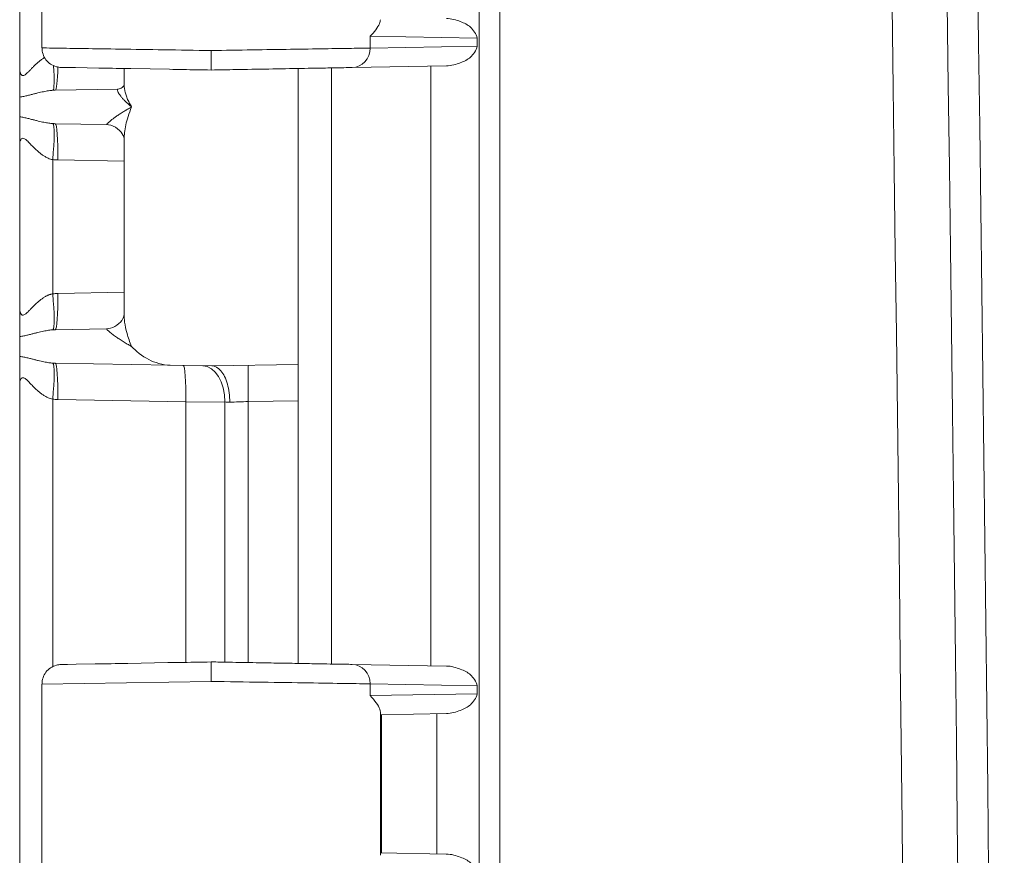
# Model space of a CAD drawing. Header units: inches. Extents: x 0 to 153, y 3 to 96.
# Tile 41 of 132: x 30.97 to 32.73, y 57.7 to 59.2. Entities that reach past the tile are written whole.
import ezdxf

# ---------------------------------------------------------------- set-up
doc = ezdxf.new("R2010")
doc.units = ezdxf.units.IN
doc.header["$LTSCALE"] = 4.5
doc.header["$MEASUREMENT"] = 0
doc.layers.add('Visible (ANSI)', color=7, linetype='Continuous', lineweight=18)
doc.layers.add('Visible Narrow (ANSI)', color=7, linetype='Continuous', lineweight=5)

msp = doc.modelspace()

# ---------------------------------------------------------------- linework, layer by layer
at = {"layer": 'Visible (ANSI)'}
for p, q in [((31.7914, 62.758), (31.7914, 41.8928)), ((30.9664, 60.0418), (30.9664, 59.109)), ((31.0064, 59.5044), (31.0064, 59.1463)), ((31.0443, 59.1113), (31.0408, 59.1113)), ((31.0443, 59.1113), (31.0667, 59.1109)), ((31.0667, 59.1109), (31.0627, 59.111)), ((31.1084, 59.1102), (31.0667, 59.1109)), ((31.1539, 59.0798), (31.1539, 59.1094)), ((31.2352, 59.1079), (31.1661, 59.1092)), ((31.4664, 59.0973), (31.4664, 59.1094)), ((31.5264, 59.1104), (31.5264, 58.0404)), ((31.5634, 59.1111), (31.7324, 59.114)), ((31.4664, 59.0973), (31.4664, 59.0727)), ((31.0303, 59.0705), (31.1431, 59.0725)), ((31.1539, 59.0798), (31.1539, 59.0798)), ((31.4664, 59.0727), (31.4664, 58.5781)), ((30.9664, 59.0226), (30.9664, 59.0582)), ((31.1223, 59.0087), (31.0303, 59.0103)), ((31.1539, 58.6683), (31.1539, 58.9825)), ((30.9664, 58.9718), (30.9664, 58.679)), ((31.0303, 58.6405), (31.1223, 58.6421)), ((30.9664, 58.5926), (30.9664, 58.6282)), ((31.2368, 58.5767), (31.0303, 58.5803)), ((31.2368, 58.5767), (31.3114, 58.5754)), ((31.3114, 58.5754), (31.4664, 58.5781)), ((31.4664, 58.5781), (31.4664, 58.5131)), ((31.3114, 58.5754), (31.3114, 58.5754)), ((30.9664, 58.5418), (30.9664, 57.609)), ((31.4664, 58.5131), (31.4664, 58.0414)), ((31.0677, 58.0399), (31.0408, 58.0394)), ((31.0408, 58.0394), (31.0524, 58.0396)), ((31.0677, 58.0399), (31.1022, 58.0405)), ((31.1608, 58.0415), (31.2321, 58.0428)), ((31.5634, 58.0397), (31.7324, 58.0368)), ((31.0064, 58.0044), (31.0064, 58.0044)), ((31.0064, 58.0044), (31.0064, 57.6463)), ((31.6143, 57.9494), (31.7324, 57.9515)), ((31.6143, 57.7013), (31.7323, 57.6993))]:
    msp.add_line(p, q, dxfattribs=at)
msp.add_arc((-473.7436, 52.3254), 506.4775, 358.925196, 1.074804, dxfattribs=at)
for centre, major_axis, ratio, start_param, end_param in [((31.1426, 59.0974), (0.0004, -0.025), 0.924559, 0.000003, 0.000047), ((31.1211, 58.7071), (0.0011, -0.065), 0.854416, 0.000137, 0.000324), ((31.6143, 57.9845), (0, 0.035), 0.020741, 2.638132, 3.141962), ((31.6143, 57.6663), (0, 0.035), 0.020741, 6.282816, 6.786646)]:
    msp.add_ellipse(centre, major_axis=major_axis, ratio=ratio, start_param=start_param, end_param=end_param, dxfattribs=at)
for points, knots in [([(31.5956, 59.1672), (31.6035, 59.1749), (31.6094, 59.1832), (31.6133, 59.1926), (31.6139, 59.1951), (31.6139, 59.197)], [-1.1190814, -1.1190814, -1.1190814, -1.1190814, -0.93536, -0.93536, -0.859354, -0.859354, -0.859354, -0.859354]), ([(31.7878, 59.1639), (31.7856, 59.1719), (31.7765, 59.1854), (31.7585, 59.1937), (31.7416, 59.1991), (31.7324, 59.1993)], [0.0002488, 0.0002488, 0.0002488, 0.0002488, 0.3333333, 0.6666667, 1, 1, 1, 1]), ([(31.0408, 59.1113), (31.0394, 59.1114), (31.0379, 59.1115), (31.0351, 59.1119), (31.0336, 59.1122), (31.0286, 59.1136), (31.0251, 59.1152), (31.0188, 59.1194), (31.0159, 59.1221), (31.0113, 59.1281), (31.0095, 59.1316), (31.0071, 59.1387), (31.0065, 59.1426), (31.0065, 59.1463)], [0, 0, 0, 0, 0.0111228, 0.0111228, 0.0220731, 0.0220731, 0.0509694, 0.0509694, 0.0798667, 0.0798667, 0.1087684, 0.1087684, 0.1375627, 0.1375627, 0.1375627, 0.1375627]), ([(31.3102, 59.1066), (31.3102, 59.1066), (31.3102, 59.1083), (31.3102, 59.1113), (31.3102, 59.1129), (31.3102, 59.1148), (31.3101, 59.1169), (31.3101, 59.119), (31.3101, 59.1215), (31.3101, 59.1241), (31.3101, 59.1294), (31.3102, 59.1355), (31.3102, 59.1416)], [0, 0, 0, 0, 0.333333, 0.333333, 0.333333, 0.49993, 0.49993, 0.49993, 0.666667, 0.666667, 0.666667, 1, 1, 1, 1]), ([(31.7324, 59.114), (31.7416, 59.1142), (31.7585, 59.1196), (31.7765, 59.1279), (31.7856, 59.1413), (31.7878, 59.1494)], [0, 0, 0, 0, 0.3333333, 0.6666667, 0.9997512, 0.9997512, 0.9997512, 0.9997512]), ([(30.9664, 59.0582), (30.9664, 59.0633), (30.9664, 59.0702), (30.9664, 59.0787), (30.9664, 59.0873), (30.9664, 59.0975), (30.9664, 59.109)], [0, 0, 0, 0, 0.5, 0.5, 0.5, 1, 1, 1, 1]), ([(31.1084, 59.1102), (31.1107, 59.1101), (31.113, 59.1101), (31.1153, 59.11), (31.1305, 59.1098), (31.1475, 59.1095), (31.1661, 59.1092)], [0.72727273, 0.72727273, 0.72727273, 0.72727273, 0.73946703, 0.73946703, 0.73946703, 0.81818182, 0.81818182, 0.81818182, 0.81818182]), ([(31.2352, 59.1079), (31.2432, 59.1078), (31.2513, 59.1077), (31.2595, 59.1075), (31.276, 59.1072), (31.2929, 59.1069), (31.3102, 59.1066)], [0.90909091, 0.90909091, 0.90909091, 0.90909091, 0.93931643, 0.93931643, 0.93931643, 1, 1, 1, 1]), ([(31.5634, 59.1111), (31.5602, 59.111), (31.5566, 59.1109), (31.5526, 59.1109), (31.5469, 59.1108), (31.5405, 59.1107), (31.5334, 59.1105), (31.5246, 59.1104), (31.5146, 59.1102), (31.5036, 59.11), (31.4994, 59.1099), (31.4949, 59.1099), (31.4904, 59.1098), (31.4741, 59.1095), (31.456, 59.1092), (31.4367, 59.1088), (31.4362, 59.1088), (31.4358, 59.1088), (31.4354, 59.1088), (31.4164, 59.1085), (31.3962, 59.1081), (31.3754, 59.1078), (31.3686, 59.1077), (31.3616, 59.1075), (31.3546, 59.1074), (31.3401, 59.1072), (31.3253, 59.1069), (31.3102, 59.1066)], [0, 0, 0, 0, 0.08304, 0.08304, 0.08304, 0.2, 0.2, 0.2, 0.343946, 0.343946, 0.343946, 0.4, 0.4, 0.4, 0.6, 0.6, 0.6, 0.604385, 0.604385, 0.604385, 0.8, 0.8, 0.8, 0.865034, 0.865034, 0.865034, 1, 1, 1, 1]), ([(31.1431, 59.0725), (31.1451, 59.0725), (31.1482, 59.0735), (31.1524, 59.0768), (31.1535, 59.0788), (31.1539, 59.08), (31.1539, 59.0801), (31.1539, 59.0802)], [0, 0, 0, 0, 0.0630864, 0.0630864, 0.1244611, 0.1244611, 0.1391882, 0.1391882, 0.1391882, 0.1391882]), ([(30.9664, 58.9718), (30.9664, 58.9724), (30.9664, 58.973), (30.9664, 58.9735), (30.9664, 58.9775), (30.9664, 58.9814), (30.9664, 58.9852), (30.9664, 58.9893), (30.9664, 58.9933), (30.9664, 58.9973), (30.9664, 58.9981), (30.9664, 58.999), (30.9665, 58.9998), (30.9665, 59.0036), (30.9665, 59.0073), (30.9665, 59.0107), (30.9665, 59.0152), (30.9665, 59.0192), (30.9664, 59.0226)], [0, 0, 0, 0, 0.029877, 0.029877, 0.029877, 0.2317057, 0.2317057, 0.2317057, 0.4515051, 0.4515051, 0.4515051, 0.5, 0.5, 0.5, 0.7152516, 0.7152516, 0.7152516, 1, 1, 1, 1]), ([(31.1539, 58.9825), (31.1539, 58.9825), (31.154, 58.985), (31.1504, 58.9928), (31.147, 58.9975), (31.1375, 59.005), (31.1312, 59.0077), (31.1245, 59.0086), (31.1234, 59.0087), (31.1223, 59.0087)], [0.003505, 0.003505, 0.003505, 0.003505, 0.1091715, 0.1091715, 0.2009048, 0.2009048, 0.294974, 0.294974, 0.3160926, 0.3160926, 0.3160926, 0.3160926]), ([(30.9664, 58.6282), (30.9664, 58.6333), (30.9664, 58.6402), (30.9664, 58.6487), (30.9664, 58.6573), (30.9664, 58.6675), (30.9664, 58.679)], [0, 0, 0, 0, 0.5, 0.5, 0.5, 1, 1, 1, 1]), ([(31.1223, 58.6421), (31.1266, 58.6422), (31.1324, 58.6435), (31.1425, 58.6491), (31.1468, 58.6533), (31.1525, 58.6616), (31.1536, 58.6655), (31.1539, 58.6679), (31.1539, 58.6683), (31.1539, 58.6683)], [0, 0, 0, 0, 0.0851249, 0.0851249, 0.172711, 0.172711, 0.270404, 0.270404, 0.3126383, 0.3126383, 0.3126383, 0.3126383]), ([(31.1674, 58.6104), (31.1744, 58.6025), (31.1859, 58.5931), (31.2087, 58.5816), (31.223, 58.5769), (31.2368, 58.5767)], [0.0000001, 0.0000001, 0.0000001, 0.0000001, 0.1445086, 0.1445086, 0.2629399, 0.2629399, 0.2629399, 0.2629399]), ([(30.9664, 58.5418), (30.9664, 58.5424), (30.9664, 58.543), (30.9664, 58.5435), (30.9664, 58.5475), (30.9664, 58.5514), (30.9664, 58.5552), (30.9664, 58.5593), (30.9664, 58.5633), (30.9664, 58.5673), (30.9664, 58.5681), (30.9664, 58.569), (30.9665, 58.5698), (30.9665, 58.5736), (30.9665, 58.5773), (30.9665, 58.5807), (30.9665, 58.5852), (30.9665, 58.5892), (30.9664, 58.5926)], [0, 0, 0, 0, 0.0298768, 0.0298768, 0.0298768, 0.2317042, 0.2317042, 0.2317042, 0.451503, 0.451503, 0.451503, 0.5, 0.5, 0.5, 0.71525, 0.71525, 0.71525, 1, 1, 1, 1]), ([(31.3436, 58.5104), (31.3436, 58.5218), (31.3421, 58.5332), (31.3393, 58.543), (31.3365, 58.5527), (31.3324, 58.5609), (31.3275, 58.5666), (31.3227, 58.5723), (31.3169, 58.5754), (31.3114, 58.5754)], [0, 0, 0, 0, 0.3333333, 0.3333333, 0.3333333, 0.6666667, 0.6666667, 0.6666667, 0.9999971, 0.9999971, 0.9999971, 0.9999971]), ([(31.0065, 58.0044), (31.0065, 58.0082), (31.0071, 58.0121), (31.0095, 58.0192), (31.0113, 58.0227), (31.0159, 58.0287), (31.0188, 58.0314), (31.0251, 58.0356), (31.0286, 58.0372), (31.0337, 58.0386), (31.0351, 58.0389), (31.0379, 58.0393), (31.0394, 58.0394), (31.0408, 58.0394)], [0, 0, 0, 0, 0.0288366, 0.0288366, 0.0577362, 0.0577362, 0.0866335, 0.0866335, 0.1155301, 0.1155301, 0.1264609, 0.1264609, 0.1375632, 0.1375632, 0.1375632, 0.1375632]), ([(31.1608, 58.0415), (31.1394, 58.0412), (31.1202, 58.0408), (31.1038, 58.0405), (31.1033, 58.0405), (31.1027, 58.0405), (31.1022, 58.0405)], [0.18181818, 0.18181818, 0.18181818, 0.18181818, 0.26986203, 0.26986203, 0.26986203, 0.27272727, 0.27272727, 0.27272727, 0.27272727]), ([(31.3102, 58.0441), (31.2904, 58.0438), (31.2714, 58.0435), (31.2528, 58.0431), (31.2458, 58.043), (31.239, 58.0429), (31.2321, 58.0428)], [0, 0, 0, 0, 0.06617772, 0.06617772, 0.06617772, 0.09090909, 0.09090909, 0.09090909, 0.09090909]), ([(31.5634, 58.0397), (31.5597, 58.0398), (31.5556, 58.0399), (31.551, 58.0399), (31.5433, 58.0401), (31.5343, 58.0402), (31.5239, 58.0404), (31.5163, 58.0405), (31.508, 58.0407), (31.499, 58.0408), (31.4884, 58.041), (31.4769, 58.0412), (31.4647, 58.0414), (31.4527, 58.0417), (31.44, 58.0419), (31.4268, 58.0421), (31.4152, 58.0423), (31.4033, 58.0425), (31.3912, 58.0427), (31.3752, 58.043), (31.3589, 58.0433), (31.3421, 58.0436), (31.3316, 58.0438), (31.321, 58.044), (31.3102, 58.0441)], [0, 0, 0, 0, 0.093578, 0.093578, 0.093578, 0.25, 0.25, 0.25, 0.364586, 0.364586, 0.364586, 0.5, 0.5, 0.5, 0.633097, 0.633097, 0.633097, 0.75, 0.75, 0.75, 0.904109, 0.904109, 0.904109, 1, 1, 1, 1]), ([(31.3102, 58.0441), (31.3102, 58.0441), (31.3102, 58.0425), (31.3102, 58.0394), (31.3102, 58.0364), (31.3102, 58.0319), (31.3102, 58.0266), (31.3102, 58.0213), (31.3102, 58.0152), (31.3102, 58.0091)], [0, 0, 0, 0, 0.333333, 0.333333, 0.333333, 0.666667, 0.666667, 0.666667, 1, 1, 1, 1]), ([(31.7878, 58.0014), (31.7856, 58.0094), (31.7765, 58.0229), (31.7585, 58.0312), (31.7416, 58.0366), (31.7324, 58.0368)], [0.0002488, 0.0002488, 0.0002488, 0.0002488, 0.3333333, 0.6666667, 1, 1, 1, 1]), ([(31.6139, 57.9538), (31.6138, 57.9554), (31.6134, 57.9573), (31.6105, 57.9656), (31.604, 57.9753), (31.5956, 57.9836)], [-0.2589101, -0.2589101, -0.2589101, -0.2589101, -0.197686, -0.197686, 0, 0, 0, 0]), ([(31.7324, 57.9515), (31.7416, 57.9517), (31.7585, 57.9571), (31.7765, 57.9654), (31.7856, 57.9788), (31.7878, 57.9869)], [0, 0, 0, 0, 0.3333333, 0.6666667, 0.9997512, 0.9997512, 0.9997512, 0.9997512]), ([(31.7878, 57.6639), (31.7856, 57.6719), (31.7764, 57.6854), (31.7585, 57.6937), (31.7415, 57.6991), (31.7323, 57.6993)], [0.0002488, 0.0002488, 0.0002488, 0.0002488, 0.3333333, 0.6666667, 0.9992589, 0.9992589, 0.9992589, 0.9992589])]:
    msp.add_open_spline(points, degree=3, knots=knots, dxfattribs=at)
msp.add_open_spline([(31.0065, 59.1463), (31.0065, 59.1463), (31.0065, 59.1463), (31.0065, 59.1463)], degree=3, dxfattribs=at)
at = {"layer": 'Visible Narrow (ANSI)'}
for p, q in [((31.8281, 61.7149), (31.8281, 42.9359)), ((31.5956, 59.1672), (31.5956, 59.1461)), ((31.5956, 59.1672), (31.7878, 59.1639)), ((31.7878, 59.1494), (31.7878, 59.1639)), ((31.5956, 59.1461), (31.7878, 59.1494)), ((31.7047, 58.0373), (31.7047, 59.1135)), ((31.0258, 58.9458), (31.0258, 58.705)), ((31.0348, 58.9453), (31.1539, 58.9432)), ((31.0348, 58.7055), (31.1539, 58.7076)), ((31.0258, 58.5158), (31.0258, 58.0357)), ((31.0348, 58.5153), (31.2645, 58.5113)), ((31.2645, 58.5113), (31.2645, 58.0433)), ((31.2645, 58.5113), (31.3349, 58.5107)), ((31.3349, 58.5107), (31.3349, 58.0437)), ((31.3768, 58.5115), (31.4664, 58.5131)), ((31.3768, 58.043), (31.3768, 58.5115)), ((31.0064, 58.0044), (31.3102, 58.0091)), ((31.5956, 58.0047), (31.5956, 57.9836)), ((31.5956, 58.0047), (31.7878, 58.0014)), ((31.7878, 57.9869), (31.7878, 58.0014)), ((31.5956, 57.9836), (31.7878, 57.9869)), ((31.6139, 57.697), (31.6139, 57.9538)), ((31.6157, 57.7013), (31.6157, 57.9495)), ((31.7155, 57.6996), (31.7155, 57.9512))]:
    msp.add_line(p, q, dxfattribs=at)
for centre, major_axis, ratio, start_param, end_param in [((-216.7323, 52.3254), (0, 352.5808), 0.707107, 4.685755, 4.739023), ((-216.7998, 52.3254), (0, 352.8163), 0.707107, 4.685755, 4.739023), ((31.5627, 59.1461), (0.0006, -0.035), 0.939676, 0.000036, 1.554396), ((31.0201, 59.135), (0.0059, -0.0647), 0.086802, 0.034475, 1.237787), ((31.0292, 59.1355), (0.0011, -0.065), 0.087143, 0, 1.199182), ((31.0201, 58.9458), (0.0059, 0.0647), 0.086802, 4.72026, 6.248711), ((31.0336, 59.0635), (-0.0658, -0.0042), 0.805497, 1.406795, 1.469444), ((31.0292, 58.9453), (0.0011, 0.065), 0.087143, 4.71391, 6.283185), ((31.037, 59.0704), (-0.0002, -0.1251), 0.996195, 6.194419, 6.267091), ((31.0201, 58.705), (0.0059, -0.0647), 0.086802, 0.034475, 1.562919), ((31.0292, 58.7055), (0.0011, -0.065), 0.087143, 0, 1.569275), ((31.0201, 58.5158), (0.0059, 0.0647), 0.086802, 4.72026, 6.248711), ((31.0336, 58.6335), (-0.0658, -0.0042), 0.805497, 1.406796, 1.469444), ((31.0292, 58.5153), (0.0011, 0.065), 0.087143, 4.71391, 6.283185), ((31.2589, 58.5113), (0.0011, 0.065), 0.087143, 4.71391, 6.283189), ((31.294, 58.5107), (0.0011, 0.065), 0.628143, 4.723353, 6.283205), ((31.378, 58.5115), (-0.0011, 0.065), 0.01745, 0, 1.570492), ((31.037, 58.6404), (-0.0002, -0.1251), 0.996195, 6.194419, 6.267091), ((31.3756, 58.5093), (0.0649, -0.0023), 0.000344, 4.033351, 4.195898), ((31.5627, 58.0047), (0.0006, 0.035), 0.939675, 4.728789, 6.283138)]:
    msp.add_ellipse(centre, major_axis=major_axis, ratio=ratio, start_param=start_param, end_param=end_param, dxfattribs=at)
for points, knots in [([(31.0065, 59.1463), (31.0065, 59.1463), (31.01, 59.1463), (31.0318, 59.1459), (31.0795, 59.1452), (31.1454, 59.1442), (31.2244, 59.143), (31.2816, 59.1421), (31.3102, 59.1416)], [0.494388, 0.494388, 0.494388, 0.494388, 0.5454545, 0.6363636, 0.7272727, 0.8181818, 0.9090909, 1, 1, 1, 1]), ([(31.5956, 59.1461), (31.5872, 59.1459), (31.5645, 59.1456), (31.5155, 59.1448), (31.4542, 59.1439), (31.3844, 59.1428), (31.3349, 59.142), (31.3102, 59.1416)], [0, 0, 0, 0, 0.2, 0.4, 0.6, 0.8, 1, 1, 1, 1]), ([(30.9664, 59.109), (30.9664, 59.1086), (30.9665, 59.1082), (30.9665, 59.1079), (30.9665, 59.1055), (30.9669, 59.1033), (30.9674, 59.1015), (30.9675, 59.101), (30.9677, 59.1005), (30.9679, 59.1001), (30.9685, 59.0987), (30.9692, 59.0977), (30.9701, 59.0972), (30.9705, 59.0969), (30.9709, 59.0967), (30.9714, 59.0966), (30.9723, 59.0965), (30.9731, 59.0966), (30.9741, 59.097), (30.9748, 59.0973), (30.9755, 59.0977), (30.9762, 59.0982), (30.977, 59.0988), (30.9779, 59.0995), (30.9787, 59.1002), (30.9796, 59.101), (30.9806, 59.1019), (30.9815, 59.1028), (30.9822, 59.1034), (30.9829, 59.1041), (30.9835, 59.1048), (30.9847, 59.106), (30.9858, 59.1071), (30.9869, 59.1083), (30.9874, 59.1088), (30.9879, 59.1094), (30.9884, 59.1099), (30.9898, 59.1112), (30.9911, 59.1126), (30.9924, 59.1139), (30.9927, 59.1142), (30.993, 59.1145), (30.9933, 59.1148), (30.9948, 59.1163), (30.9963, 59.1177), (30.9978, 59.119), (30.9979, 59.1192), (30.9981, 59.1193), (30.9982, 59.1194), (30.9998, 59.1209), (31.0014, 59.1222), (31.003, 59.1235), (31.0046, 59.1248), (31.0062, 59.1259), (31.0078, 59.127), (31.008, 59.1272), (31.0082, 59.1273), (31.0084, 59.1274), (31.0093, 59.128), (31.0101, 59.1286), (31.011, 59.1291)], [0, 0, 0, 0, 0.009557, 0.009557, 0.009557, 0.0714286, 0.0714286, 0.0714286, 0.0895597, 0.0895597, 0.0895597, 0.1428571, 0.1428571, 0.1428571, 0.1687848, 0.1687848, 0.1687848, 0.2142857, 0.2142857, 0.2142857, 0.2482034, 0.2482034, 0.2482034, 0.2857143, 0.2857143, 0.2857143, 0.3274285, 0.3274285, 0.3274285, 0.3571429, 0.3571429, 0.3571429, 0.4066429, 0.4066429, 0.4066429, 0.4285714, 0.4285714, 0.4285714, 0.4859161, 0.4859161, 0.4859161, 0.5, 0.5, 0.5, 0.5651615, 0.5651615, 0.5651615, 0.5714286, 0.5714286, 0.5714286, 0.6428571, 0.6428571, 0.6428571, 0.7142857, 0.7142857, 0.7142857, 0.72364, 0.72364, 0.72364, 0.7631197, 0.7631197, 0.7631197, 0.7631197]), ([(31.1431, 59.0725), (31.1427, 59.0724), (31.1425, 59.0723), (31.1423, 59.0721), (31.1421, 59.0719), (31.142, 59.0716), (31.1419, 59.0712), (31.1419, 59.0708), (31.1419, 59.0703), (31.1421, 59.0697), (31.1422, 59.0691), (31.1425, 59.0683), (31.1428, 59.0675), (31.1432, 59.0667), (31.1437, 59.0658), (31.1443, 59.0647), (31.1449, 59.0637), (31.1456, 59.0626), (31.1465, 59.0614), (31.1473, 59.0602), (31.1483, 59.0589), (31.1494, 59.0576), (31.1505, 59.0563), (31.1517, 59.0549), (31.1531, 59.0535), (31.1544, 59.0521), (31.1558, 59.0506), (31.1573, 59.0491), (31.1589, 59.0477), (31.1605, 59.0462), (31.1622, 59.0447), (31.1639, 59.0433), (31.1656, 59.0418), (31.1674, 59.0404)], [0, 0, 0, 0, 0.0909091, 0.0909091, 0.0909091, 0.1818182, 0.1818182, 0.1818182, 0.2727273, 0.2727273, 0.2727273, 0.3636364, 0.3636364, 0.3636364, 0.4545455, 0.4545455, 0.4545455, 0.5454545, 0.5454545, 0.5454545, 0.6363636, 0.6363636, 0.6363636, 0.7272727, 0.7272727, 0.7272727, 0.8181818, 0.8181818, 0.8181818, 0.9090909, 0.9090909, 0.9090909, 1, 1, 1, 1]), ([(31.1539, 59.0798), (31.1539, 59.079), (31.154, 59.0783), (31.154, 59.0775), (31.1541, 59.0754), (31.1544, 59.0731), (31.1549, 59.0708), (31.1553, 59.0684), (31.1559, 59.066), (31.1567, 59.0635), (31.1574, 59.061), (31.1584, 59.0584), (31.1594, 59.0558), (31.1605, 59.0532), (31.1617, 59.0506), (31.1631, 59.048), (31.1644, 59.0455), (31.1659, 59.0429), (31.1674, 59.0404)], [0.5126937, 0.5126937, 0.5126937, 0.5126937, 0.5454545, 0.5454545, 0.5454545, 0.6363636, 0.6363636, 0.6363636, 0.7272727, 0.7272727, 0.7272727, 0.8181818, 0.8181818, 0.8181818, 0.9090909, 0.9090909, 0.9090909, 1, 1, 1, 1]), ([(30.9664, 59.0582), (30.969, 59.0585), (30.974, 59.0593), (30.9808, 59.0609), (30.9872, 59.0625), (30.9932, 59.064), (30.9988, 59.0655), (31.004, 59.0667), (31.009, 59.0678), (31.0138, 59.0687), (31.0182, 59.0695), (31.0224, 59.07), (31.025, 59.0702), (31.0262, 59.0703)], [0, 0, 0, 0, 0.0909091, 0.1818182, 0.2727273, 0.3636364, 0.4545455, 0.5454545, 0.6363636, 0.7272727, 0.8181818, 0.9090909, 0.999999, 0.999999, 0.999999, 0.999999]), ([(31.1223, 59.0087), (31.1222, 59.0087), (31.1222, 59.0088), (31.1223, 59.0089), (31.1224, 59.009), (31.1225, 59.0092), (31.1228, 59.0095), (31.123, 59.0098), (31.1233, 59.0101), (31.1237, 59.0105), (31.1241, 59.011), (31.1247, 59.0115), (31.1253, 59.012), (31.1259, 59.0126), (31.1266, 59.0132), (31.1275, 59.0139), (31.1283, 59.0146), (31.1292, 59.0154), (31.1303, 59.0163), (31.1314, 59.0172), (31.1326, 59.0181), (31.134, 59.0191), (31.1353, 59.0201), (31.1368, 59.0212), (31.1385, 59.0224), (31.1401, 59.0235), (31.1419, 59.0248), (31.1439, 59.0261), (31.1459, 59.0274), (31.148, 59.0289), (31.1504, 59.0304), (31.1524, 59.0316), (31.1546, 59.033), (31.1569, 59.0344), (31.1573, 59.0346), (31.1578, 59.0349), (31.1582, 59.0351), (31.1605, 59.0365), (31.1631, 59.038), (31.1658, 59.0395), (31.1664, 59.0398), (31.1669, 59.0401), (31.1674, 59.0404)], [0, 0, 0, 0, 0.0833333, 0.0833333, 0.0833333, 0.1666667, 0.1666667, 0.1666667, 0.25, 0.25, 0.25, 0.3333333, 0.3333333, 0.3333333, 0.4166667, 0.4166667, 0.4166667, 0.5, 0.5, 0.5, 0.5833333, 0.5833333, 0.5833333, 0.6666667, 0.6666667, 0.6666667, 0.75, 0.75, 0.75, 0.8333333, 0.8333333, 0.8333333, 0.9042879, 0.9042879, 0.9042879, 0.9166667, 0.9166667, 0.9166667, 0.9867894, 0.9867894, 0.9867894, 1, 1, 1, 1]), ([(31.1539, 58.9825), (31.1539, 58.9862), (31.1542, 58.9902), (31.1546, 58.9944), (31.1551, 58.9986), (31.1558, 59.0031), (31.1569, 59.008), (31.1579, 59.0128), (31.1593, 59.0179), (31.161, 59.0233), (31.1627, 59.0287), (31.1648, 59.0344), (31.1674, 59.0404)], [0.6368142, 0.6368142, 0.6368142, 0.6368142, 0.7272727, 0.7272727, 0.7272727, 0.8181818, 0.8181818, 0.8181818, 0.9090909, 0.9090909, 0.9090909, 1, 1, 1, 1]), ([(30.9664, 59.0226), (30.9689, 59.0223), (30.9714, 59.0219), (30.9738, 59.0214), (30.9762, 59.0209), (30.9787, 59.0204), (30.981, 59.0198), (30.9833, 59.0193), (30.9856, 59.0187), (30.9877, 59.0181), (30.9898, 59.0176), (30.9919, 59.0171), (30.9939, 59.0166), (30.9958, 59.0161), (30.9977, 59.0156), (30.9996, 59.0151), (31.0014, 59.0147), (31.0032, 59.0143), (31.0049, 59.0139), (31.0066, 59.0135), (31.0082, 59.0131), (31.0098, 59.0128), (31.0114, 59.0125), (31.0129, 59.0122), (31.0144, 59.012), (31.0159, 59.0117), (31.0173, 59.0115), (31.0186, 59.0113), (31.02, 59.0111), (31.0213, 59.0109), (31.0225, 59.0108), (31.0238, 59.0107), (31.025, 59.0106), (31.0262, 59.0105)], [0.0000007, 0.0000007, 0.0000007, 0.0000007, 0.0909091, 0.0909091, 0.0909091, 0.1818182, 0.1818182, 0.1818182, 0.2727273, 0.2727273, 0.2727273, 0.3636364, 0.3636364, 0.3636364, 0.4545455, 0.4545455, 0.4545455, 0.5454545, 0.5454545, 0.5454545, 0.6363636, 0.6363636, 0.6363636, 0.7272727, 0.7272727, 0.7272727, 0.8181818, 0.8181818, 0.8181818, 0.9090909, 0.9090909, 0.9090909, 1, 1, 1, 1]), ([(30.9664, 58.9718), (30.9664, 58.9737), (30.9666, 58.9755), (30.9669, 58.9772), (30.9672, 58.9788), (30.9676, 58.9803), (30.9682, 58.9815), (30.9689, 58.9826), (30.9696, 58.9835), (30.9706, 58.9839), (30.9715, 58.9843), (30.9727, 58.9843), (30.974, 58.9838), (30.9753, 58.9833), (30.9768, 58.9822), (30.9784, 58.9809), (30.98, 58.9795), (30.9817, 58.9779), (30.9834, 58.9761), (30.9851, 58.9743), (30.9869, 58.9725), (30.9886, 58.9707), (30.9904, 58.9689), (30.9921, 58.9672), (30.9938, 58.9655), (30.9955, 58.9639), (30.9971, 58.9623), (30.9988, 58.9608), (31.0005, 58.9594), (31.0021, 58.958), (31.0037, 58.9567), (31.0053, 58.9555), (31.0069, 58.9543), (31.0085, 58.9533), (31.0101, 58.9522), (31.0116, 58.9513), (31.0131, 58.9505), (31.0146, 58.9497), (31.0161, 58.949), (31.0175, 58.9483), (31.0189, 58.9477), (31.0203, 58.9472), (31.0217, 58.9468), (31.0231, 58.9464), (31.0245, 58.946), (31.0258, 58.9458)], [0, 0, 0, 0, 0.0666667, 0.0666667, 0.0666667, 0.1333333, 0.1333333, 0.1333333, 0.2, 0.2, 0.2, 0.2666667, 0.2666667, 0.2666667, 0.3333333, 0.3333333, 0.3333333, 0.4, 0.4, 0.4, 0.4666667, 0.4666667, 0.4666667, 0.5333333, 0.5333333, 0.5333333, 0.6, 0.6, 0.6, 0.6666667, 0.6666667, 0.6666667, 0.7333333, 0.7333333, 0.7333333, 0.8, 0.8, 0.8, 0.8666667, 0.8666667, 0.8666667, 0.9333333, 0.9333333, 0.9333333, 1, 1, 1, 1]), ([(30.9664, 58.679), (30.9664, 58.6786), (30.9665, 58.6782), (30.9665, 58.6779), (30.9665, 58.6755), (30.9669, 58.6733), (30.9674, 58.6715), (30.9675, 58.671), (30.9677, 58.6705), (30.9679, 58.6701), (30.9685, 58.6687), (30.9692, 58.6677), (30.9701, 58.6672), (30.9705, 58.6669), (30.9709, 58.6667), (30.9714, 58.6666), (30.9723, 58.6665), (30.9731, 58.6666), (30.9741, 58.667), (30.9748, 58.6673), (30.9755, 58.6677), (30.9762, 58.6682), (30.977, 58.6688), (30.9779, 58.6695), (30.9787, 58.6702), (30.9796, 58.671), (30.9806, 58.6719), (30.9815, 58.6728), (30.9822, 58.6734), (30.9829, 58.6741), (30.9835, 58.6748), (30.9847, 58.676), (30.9858, 58.6771), (30.9869, 58.6783), (30.9874, 58.6788), (30.9879, 58.6794), (30.9884, 58.6799), (30.9898, 58.6812), (30.9911, 58.6826), (30.9924, 58.6839), (30.9927, 58.6842), (30.993, 58.6845), (30.9933, 58.6848), (30.9948, 58.6863), (30.9963, 58.6877), (30.9978, 58.689), (30.9979, 58.6892), (30.9981, 58.6893), (30.9982, 58.6894), (30.9998, 58.6909), (31.0014, 58.6922), (31.003, 58.6935), (31.0046, 58.6948), (31.0062, 58.6959), (31.0078, 58.697), (31.008, 58.6972), (31.0082, 58.6973), (31.0084, 58.6974), (31.0098, 58.6984), (31.0111, 58.6992), (31.0125, 58.7), (31.0129, 58.7002), (31.0132, 58.7004), (31.0136, 58.7006), (31.0148, 58.7012), (31.0159, 58.7018), (31.0171, 58.7023), (31.0176, 58.7025), (31.0181, 58.7027), (31.0187, 58.7029), (31.0196, 58.7033), (31.0206, 58.7036), (31.0215, 58.7039), (31.0222, 58.7041), (31.0229, 58.7043), (31.0235, 58.7045), (31.0243, 58.7047), (31.025, 58.7048), (31.0258, 58.705)], [0, 0, 0, 0, 0.009557, 0.009557, 0.009557, 0.0714286, 0.0714286, 0.0714286, 0.0895597, 0.0895597, 0.0895597, 0.1428571, 0.1428571, 0.1428571, 0.1687848, 0.1687848, 0.1687848, 0.2142857, 0.2142857, 0.2142857, 0.2482034, 0.2482034, 0.2482034, 0.2857143, 0.2857143, 0.2857143, 0.3274285, 0.3274285, 0.3274285, 0.3571429, 0.3571429, 0.3571429, 0.4066429, 0.4066429, 0.4066429, 0.4285714, 0.4285714, 0.4285714, 0.4859161, 0.4859161, 0.4859161, 0.5, 0.5, 0.5, 0.5651615, 0.5651615, 0.5651615, 0.5714286, 0.5714286, 0.5714286, 0.6428571, 0.6428571, 0.6428571, 0.7142857, 0.7142857, 0.7142857, 0.72364, 0.72364, 0.72364, 0.7857143, 0.7857143, 0.7857143, 0.8029065, 0.8029065, 0.8029065, 0.8571429, 0.8571429, 0.8571429, 0.8821476, 0.8821476, 0.8821476, 0.9285714, 0.9285714, 0.9285714, 0.9614561, 0.9614561, 0.9614561, 1, 1, 1, 1]), ([(31.0258, 58.705), (31.0273, 58.7051), (31.0303, 58.7053), (31.0333, 58.7054), (31.0348, 58.7055)], [0.0000001, 0.0000001, 0.0000001, 0.0000001, 0.5, 1, 1, 1, 1]), ([(31.1539, 58.6683), (31.1539, 58.6639), (31.1546, 58.6532), (31.1585, 58.6341), (31.1639, 58.6185), (31.1674, 58.6104)], [0.6026333, 0.6026333, 0.6026333, 0.6026333, 0.7142857, 0.8571429, 1, 1, 1, 1]), ([(30.9664, 58.6282), (30.969, 58.6285), (30.974, 58.6293), (30.9808, 58.6309), (30.9872, 58.6325), (30.9932, 58.634), (30.9988, 58.6355), (31.004, 58.6367), (31.009, 58.6378), (31.0138, 58.6387), (31.0182, 58.6395), (31.0224, 58.64), (31.025, 58.6402), (31.0262, 58.6403)], [0, 0, 0, 0, 0.0909091, 0.1818182, 0.2727273, 0.3636364, 0.4545455, 0.5454545, 0.6363636, 0.7272727, 0.8181818, 0.9090909, 0.999999, 0.999999, 0.999999, 0.999999]), ([(31.1223, 58.6421), (31.1222, 58.6421), (31.1223, 58.6418), (31.1227, 58.6413), (31.1232, 58.6408), (31.1239, 58.64), (31.1249, 58.6391), (31.126, 58.6381), (31.1274, 58.6369), (31.129, 58.6355), (31.1307, 58.6341), (31.1328, 58.6326), (31.1351, 58.6308), (31.1372, 58.6293), (31.1394, 58.6277), (31.142, 58.626), (31.1424, 58.6256), (31.1429, 58.6253), (31.1434, 58.625), (31.1456, 58.6235), (31.1479, 58.622), (31.1505, 58.6204), (31.1516, 58.6197), (31.1528, 58.6189), (31.154, 58.6182), (31.1564, 58.6167), (31.1589, 58.6152), (31.1616, 58.6137), (31.1635, 58.6126), (31.1654, 58.6115), (31.1674, 58.6104)], [0.000009, 0.000009, 0.000009, 0.000009, 0.1428571, 0.1428571, 0.1428571, 0.2857143, 0.2857143, 0.2857143, 0.4285714, 0.4285714, 0.4285714, 0.5714286, 0.5714286, 0.5714286, 0.6924284, 0.6924284, 0.6924284, 0.7142857, 0.7142857, 0.7142857, 0.8133046, 0.8133046, 0.8133046, 0.8571429, 0.8571429, 0.8571429, 0.941763, 0.941763, 0.941763, 1, 1, 1, 1]), ([(30.9664, 58.5926), (30.9689, 58.5923), (30.9714, 58.5919), (30.9738, 58.5914), (30.9762, 58.5909), (30.9787, 58.5904), (30.981, 58.5898), (30.9833, 58.5893), (30.9856, 58.5887), (30.9877, 58.5881), (30.9898, 58.5876), (30.9919, 58.5871), (30.9939, 58.5866), (30.9958, 58.5861), (30.9977, 58.5856), (30.9996, 58.5851), (31.0014, 58.5847), (31.0032, 58.5843), (31.0049, 58.5839), (31.0066, 58.5835), (31.0082, 58.5831), (31.0098, 58.5828), (31.0114, 58.5825), (31.0129, 58.5822), (31.0144, 58.582), (31.0159, 58.5817), (31.0173, 58.5815), (31.0186, 58.5813), (31.02, 58.5811), (31.0213, 58.5809), (31.0225, 58.5808), (31.0238, 58.5807), (31.025, 58.5806), (31.0262, 58.5805)], [0.0000007, 0.0000007, 0.0000007, 0.0000007, 0.0909091, 0.0909091, 0.0909091, 0.1818182, 0.1818182, 0.1818182, 0.2727273, 0.2727273, 0.2727273, 0.3636364, 0.3636364, 0.3636364, 0.4545455, 0.4545455, 0.4545455, 0.5454545, 0.5454545, 0.5454545, 0.6363636, 0.6363636, 0.6363636, 0.7272727, 0.7272727, 0.7272727, 0.8181818, 0.8181818, 0.8181818, 0.9090909, 0.9090909, 0.9090909, 1, 1, 1, 1]), ([(30.9664, 58.5418), (30.9664, 58.5437), (30.9666, 58.5455), (30.9669, 58.5472), (30.9672, 58.5488), (30.9676, 58.5503), (30.9682, 58.5515), (30.9689, 58.5526), (30.9696, 58.5535), (30.9706, 58.5539), (30.9715, 58.5543), (30.9727, 58.5543), (30.974, 58.5538), (30.9753, 58.5533), (30.9768, 58.5522), (30.9784, 58.5509), (30.98, 58.5495), (30.9817, 58.5479), (30.9834, 58.5461), (30.9851, 58.5443), (30.9869, 58.5425), (30.9886, 58.5407), (30.9904, 58.5389), (30.9921, 58.5372), (30.9938, 58.5355), (30.9955, 58.5339), (30.9971, 58.5323), (30.9988, 58.5308), (31.0005, 58.5294), (31.0021, 58.528), (31.0037, 58.5267), (31.0053, 58.5255), (31.0069, 58.5243), (31.0085, 58.5233), (31.0101, 58.5222), (31.0116, 58.5213), (31.0131, 58.5205), (31.0146, 58.5197), (31.0161, 58.519), (31.0175, 58.5183), (31.0189, 58.5177), (31.0203, 58.5172), (31.0217, 58.5168), (31.0231, 58.5164), (31.0245, 58.516), (31.0258, 58.5158)], [0, 0, 0, 0, 0.0666667, 0.0666667, 0.0666667, 0.1333333, 0.1333333, 0.1333333, 0.2, 0.2, 0.2, 0.2666667, 0.2666667, 0.2666667, 0.3333333, 0.3333333, 0.3333333, 0.4, 0.4, 0.4, 0.4666667, 0.4666667, 0.4666667, 0.5333333, 0.5333333, 0.5333333, 0.6, 0.6, 0.6, 0.6666667, 0.6666667, 0.6666667, 0.7333333, 0.7333333, 0.7333333, 0.8, 0.8, 0.8, 0.8666667, 0.8666667, 0.8666667, 0.9333333, 0.9333333, 0.9333333, 1, 1, 1, 1]), ([(31.3436, 58.5104), (31.3486, 58.5106), (31.3594, 58.5109), (31.371, 58.5113), (31.3768, 58.5115)], [0, 0, 0, 0, 0.5, 0.9999992, 0.9999992, 0.9999992, 0.9999992]), ([(31.5956, 58.0047), (31.5851, 58.0049), (31.5549, 58.0054), (31.4871, 58.0064), (31.403, 58.0077), (31.3411, 58.0087), (31.3102, 58.0091)], [0, 0, 0, 0, 0.25, 0.5, 0.75, 1, 1, 1, 1])]:
    msp.add_open_spline(points, degree=3, knots=knots, dxfattribs=at)
for points in [[(31.0262, 59.0703), (31.0269, 59.0704), (31.0282, 59.0704), (31.0296, 59.0705), (31.0303, 59.0705)], [(31.0262, 58.6403), (31.0269, 58.6404), (31.0282, 58.6404), (31.0296, 58.6405), (31.0303, 58.6405)]]:
    msp.add_open_spline(points, degree=3, dxfattribs=at)

doc.saveas('drawing.dxf')
